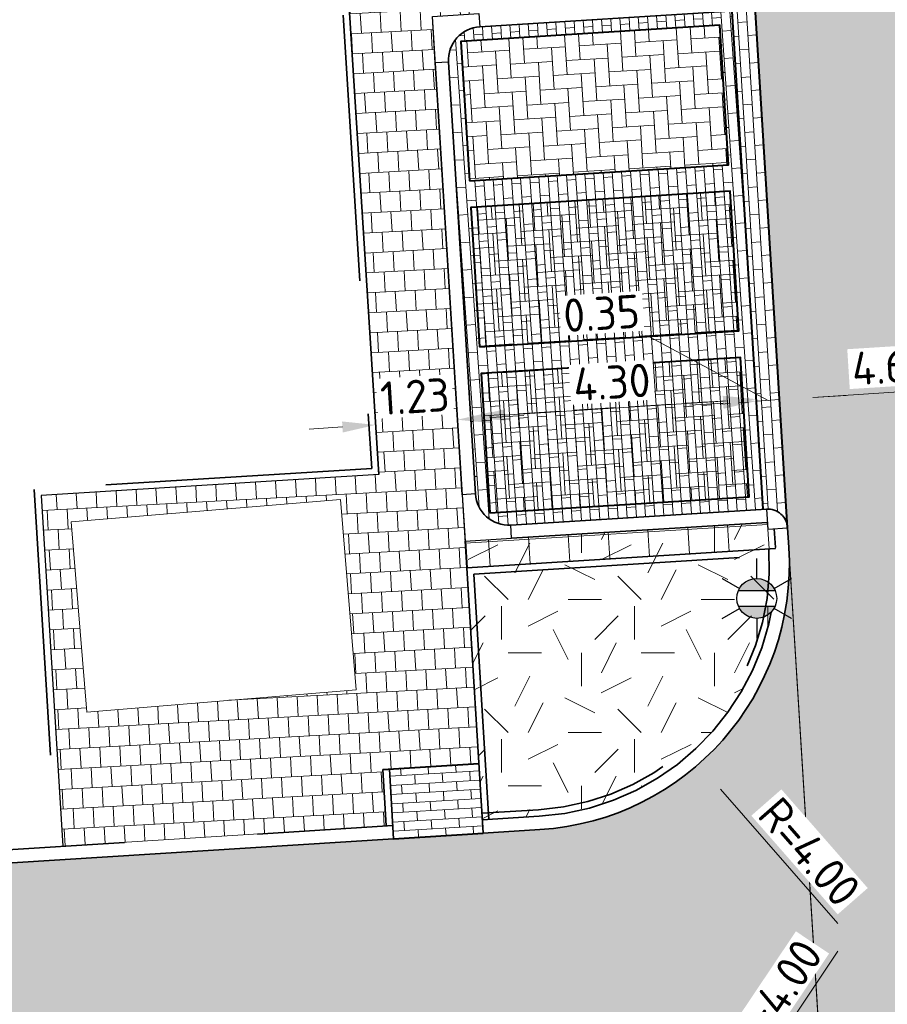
# Model space of a CAD drawing. Header units: metres. Extents: x 162305 to 163132, y 502542 to 502928.
# Tile 21 of 222: x 162518 to 162531, y 502610 to 502625. Entities that reach past the tile are written whole.
import ezdxf
from ezdxf.enums import TextEntityAlignment as Align

# ---------------------------------------------------------------- set-up
doc = ezdxf.new("R2010")
doc.units = ezdxf.units.M
for name, pattern in [('VH-OPSLUITBAND-SO', [10, 4, -2, 2, -2]), ('VH-TROTTOIRBAND-SO', [15, 5, -2, 2, -2, 2, -2]), ('ZZ-HIDDEN-SO', [4, 2, -2])]:
    doc.linetypes.add(name, pattern=pattern)
for name, color, linetype, lineweight, true_color in [('B-WE-OV-LICHTMAST-S-200', 190, 'Continuous', 18, 0x7f00ff), ('N-BH-VH-VERHARDING_BETONSTRAATSTEEN-Matje', 253, 'Continuous', 13, 0x828282), ('N-BH-VH-VERHARDING_TEGEL-A', 253, 'Continuous', 13, 0x828282), ('N-WE-OV-LICHTMAST-S-200', 190, 'Continuous', 25, 0x7f00ff), ('N-WE-VH-GOOT_BSS-G', 5, 'Continuous', 35, 0x0000ff), ('N-WE-VH-KANTOPSLUITING_OPSLUITBAND_100X200-G', 150, 'VH-OPSLUITBAND-SO', 35, 0x007fff), ('N-WE-VH-KANTOPSLUITING_TROTTOIRBAND_180X200-G', 6, 'VH-TROTTOIRBAND-SO', 35, 0xff00ff), ('N-WE-VH-VERHARDING_BETONSTRAATSTEEN_DF_HALFSTEENS_EDELGRIJS-A', 254, 'Continuous', 13, 0xbebebe), ('N-WE-VH-VERHARDING_GEBAKKENKLINKER_LF_KEPER_TERRA MARONE-A', 32, 'Continuous', 13, 0xbd5e00), ('N01-WE-VH-OPENVERHARDING_BETONSTRAATSTEEN-A', 32, 'Continuous', 18, 0xbd5e00)]:
    doc.layers.add(name, color=color, linetype=linetype, lineweight=lineweight, true_color=true_color)
for name, color, linetype, lineweight in [('N-BH-VH-MATERIAALGRENS-G', 7, 'Continuous', 40), ('N-WB-BANDEN-VOORKANTBAND', 2, 'Continuous', 30), ('N-WE-GR-GRAS-A-200', 62, 'Continuous', 18), ('N-WE-VH-KANTOPSLUITING_BETONRUG-G', 7, 'ZZ-HIDDEN-SO', 35), ('N-WE-VH-KANTOPSLUITING_VOORKANTBAND-G', 50, 'Continuous', 35), ('N-WE-VH-OPENVERHARDING_BETONSTRAATSTEEN-A', 92, 'Continuous', 18), ('N-WE-VH-OPENVERHARDING_TEGEL-A', 92, 'Continuous', 18), ('NW-HOEKELEMENT PARKEERPLAATS', 2, 'Continuous', 30), ('X-XX-AL-M', 7, 'Continuous', 18)]:
    doc.layers.add(name, color=color, linetype=linetype, lineweight=lineweight)
doc.layers.add('X-XX-AL-HULPLIJN 01-G', color=1, linetype='Continuous', lineweight=18, true_color=0xff0000, plot=False)
doc.styles.add('NLCS-ISO', font='NLCS-ISO.ttf')
doc.styles.add('NLCS-ISO-M200-T25', font='NLCS-ISO.ttf', dxfattribs={"height": 0.5})
doc.dimstyles.new('NLCS-M200-T25-PIJL_L2_H2', dxfattribs={"dimscale": 0.2, "dimtxt": 2.5, "dimasz": 2.5, "dimexe": 2, "dimexo": 2, "dimgap": 0.7, "dimtad": 1, "dimzin": 0, "dimdsep": 46, "dimtxsty": 'NLCS-ISO-M200-T25', "dimcen": 0, "dimdle": 2, "dimclrd": 256, "dimclre": 256, "dimclrt": 256, "dimazin": 0, "dimtfac": 1, "dimtdec": 3, "dimtofl": 0, "dimtmove": 0, "dimatfit": 3, "dimfxl": 2, "dimfxlon": 1, "dimtfillclr": 256, "dimtolj": 1, "dimtzin": 0, "dimlwd": -1, "dimlwe": -1, "dimarcsym": 0})
pattern_1 = [(48.5408, (162379.96123, 502825.00982), (-0.01397452, 0.22584223), [0.64, -0.32]), (138.5408, (162380.06716, 502825.12972), (0.01397452, -0.22584223), [0.64, -0.32])]
pattern_2 = [(0, (0, 0), (2, 2), [0.5, -1.5]), (0, (1.1, 1.2), (2, 2), [0.5, -1.5]), (90, (0.2, 0.7), (-2, 2), [0.5, -1.5]), (90, (1, 1.4), (-2, 2), [0.5, -1.5]), (45, (0.4, 1.4), (0, 2), [0.5, -2.328427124]), (135, (1.1, 0), (-2, 0), [0.5, -2.328427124]), (26.5650512, (0.5, 0.6), (2, 8e-10), [0.5, -3.972135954]), (26.5650512, (1.4, 1.6), (2, 8e-10), [0.5, -3.972135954]), (63.43494882, (1.4, 0), (1e-10, 2), [0.5, -3.972135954]), (63.43494882, (0.5, 0.9), (1e-10, 2), [0.5, -3.972135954]), (63.43494882, (1.2, 0.4), (1e-10, 2), [0.5, -3.972135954]), (116.5650512, (0, 1.1), (-8e-10, 2), [0.5, -3.972135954]), (153.43494882, (0.4, 0.3), (-2, 1e-10), [0.5, -3.972135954])]

# ---------------------------------------------------------------- blocks, each defined once
blk = doc.blocks.new('*D452')
at = {"layer": 'Defpoints', "color": 0, "transparency": 16777216}
for p in [(162528.285, 502608.078), (162526.057, 502604.756)]:
    blk.add_point(p, dxfattribs=at)
at = {"layer": 'X-XX-AL-M', "transparency": 16777216}
blk.add_line((162530.056, 502610.719), (162528.564, 502608.493), dxfattribs=at)
blk.add_solid([(162528.494, 502608.54), (162528.633, 502608.447), (162528.285, 502608.078)], dxfattribs=at)
at = {"layer": 'X-XX-AL-M', "transparency": 16777216, "insert": (162529.125, 502610.031), "char_height": 0.5, "attachment_point": 5, "rotation": 56.1576, "style": 'NLCS-ISO-M200-T25', "bg_fill": 3, "box_fill_scale": 1.1, "bg_fill_color": 256, "bg_fill_true_color": 13158600, "bg_fill_transparency": 0}
blk.add_mtext('\\A1;R=4.00', dxfattribs=at)
blk = doc.blocks.new('*D453')
at = {"layer": 'Defpoints', "color": 0, "transparency": 16777216}
for p in [(162525.326, 502616.537), (162527.959, 502613.526)]:
    blk.add_point(p, dxfattribs=at)
at = {"layer": 'X-XX-AL-M', "transparency": 16777216}
blk.add_line((162530.053, 502611.133), (162528.289, 502613.15), dxfattribs=at)
blk.add_solid([(162528.351, 502613.205), (162528.226, 502613.095), (162527.959, 502613.526)], dxfattribs=at)
at = {"layer": 'X-XX-AL-M', "transparency": 16777216, "insert": (162529.629, 502612.21), "char_height": 0.5, "attachment_point": 5, "rotation": 311.178, "style": 'NLCS-ISO-M200-T25', "bg_fill": 3, "box_fill_scale": 1.1, "bg_fill_color": 256, "bg_fill_true_color": 13158600, "bg_fill_transparency": 0}
blk.add_mtext('\\A1;R=4.00', dxfattribs=at)
blk = doc.blocks.new('*D115')
at = {"layer": 'Defpoints', "color": 0, "transparency": 16777216}
for p in [(162528.829, 502619.012), (162524.537, 502618.741), (162524.562, 502618.351)]:
    blk.add_point(p, dxfattribs=at)
at = {"layer": 'X-XX-AL-M', "transparency": 16777216}
for p, q in [((162528.829, 502619.012), (162528.804, 502619.411)), ((162524.537, 502618.741), (162524.512, 502619.141)), ((162528.33, 502618.98), (162525.036, 502618.773))]:
    blk.add_line(p, q, dxfattribs=at)
for points in [[(162528.325, 502619.063), (162528.335, 502618.897), (162528.829, 502619.012)], [(162525.031, 502618.856), (162525.042, 502618.69), (162524.537, 502618.741)]]:
    blk.add_solid(points, dxfattribs=at)
at = {"layer": 'X-XX-AL-M', "transparency": 16777216, "insert": (162526.659, 502619.266), "char_height": 0.5, "attachment_point": 5, "rotation": 3.6029, "style": 'NLCS-ISO-M200-T25', "bg_fill": 3, "box_fill_scale": 1.1, "bg_fill_color": 256, "bg_fill_true_color": 13158600, "bg_fill_transparency": 0}
blk.add_mtext('\\A1;4.30', dxfattribs=at)
blk = doc.blocks.new('*D116')
at = {"layer": 'Defpoints', "color": 0, "transparency": 16777216}
blk.add_point((162523.116, 502618.522), dxfattribs=at)
at = {"layer": 'X-XX-AL-M', "transparency": 16777216}
for p, q in [((162523.11, 502618.625), (162523.085, 502619.024)), ((162524.839, 502618.734), (162525.338, 502618.765)), ((162522.611, 502618.594), (162522.112, 502618.562)), ((162524.34, 502618.703), (162524.365, 502618.303))]:
    blk.add_line(p, q, dxfattribs=at)
for points in [[(162524.834, 502618.817), (162524.844, 502618.651), (162524.34, 502618.703)], [(162522.606, 502618.677), (162522.616, 502618.511), (162523.11, 502618.625)]]:
    blk.add_solid(points, dxfattribs=at)
at = {"layer": 'X-XX-AL-M', "transparency": 16777216, "insert": (162523.7, 502619.053), "char_height": 0.5, "attachment_point": 5, "rotation": 3.6029, "style": 'NLCS-ISO-M200-T25', "bg_fill": 3, "box_fill_scale": 1.1, "bg_fill_color": 256, "bg_fill_true_color": 13158600, "bg_fill_transparency": 0}
blk.add_mtext('\\A1;1.23', dxfattribs=at)
at = {"layer": 'Defpoints', "color": 0, "transparency": 16777216}
for p in [(162524.335, 502618.783), (162524.34, 502618.703)]:
    blk.add_point(p, dxfattribs=at)
blk = doc.blocks.new('*D117')
at = {"layer": 'Defpoints', "color": 0, "transparency": 16777216}
for p in [(162528.832, 502618.967), (162529.18, 502619.005), (162529.191, 502618.839)]:
    blk.add_point(p, dxfattribs=at)
at = {"layer": 'X-XX-AL-M', "transparency": 16777216}
for p, q in [((162527.217, 502619.955), (162525.84, 502619.869)), ((162529.006, 502618.994), (162527.217, 502619.955)), ((162528.831, 502618.983), (162528.806, 502619.382)), ((162529.18, 502619.005), (162529.155, 502619.404)), ((162529.679, 502619.036), (162530.178, 502619.068)), ((162528.332, 502618.951), (162527.833, 502618.92)), ((162528.831, 502618.983), (162529.18, 502619.005))]:
    blk.add_line(p, q, dxfattribs=at)
for points in [[(162528.327, 502619.035), (162528.337, 502618.868), (162528.831, 502618.983)], [(162529.674, 502619.119), (162529.684, 502618.953), (162529.18, 502619.005)]]:
    blk.add_solid(points, dxfattribs=at)
at = {"layer": 'X-XX-AL-M', "transparency": 16777216, "insert": (162526.504, 502620.301), "char_height": 0.5, "attachment_point": 5, "rotation": 3.6029, "style": 'NLCS-ISO-M200-T25', "bg_fill": 3, "box_fill_scale": 1.1, "bg_fill_color": 256, "bg_fill_true_color": 13158600, "bg_fill_transparency": 0}
blk.add_mtext('\\A1;0.35', dxfattribs=at)
blk = doc.blocks.new('*D118')
at = {"layer": 'Defpoints', "color": 0, "transparency": 16777216}
for p in [(162533.747, 502619.69), (162529.157, 502619.384), (162533.772, 502619.296)]:
    blk.add_point(p, dxfattribs=at)
at = {"layer": 'X-XX-AL-M', "transparency": 16777216}
for p, q in [((162529.68, 502619.039), (162533.273, 502619.265)), ((162533.772, 502619.296), (162533.797, 502618.897)), ((162529.181, 502619.007), (162529.206, 502618.608))]:
    blk.add_line(p, q, dxfattribs=at)
for points in [[(162533.268, 502619.348), (162533.278, 502619.182), (162533.772, 502619.296)], [(162529.674, 502619.122), (162529.685, 502618.955), (162529.181, 502619.007)]]:
    blk.add_solid(points, dxfattribs=at)
at = {"layer": 'X-XX-AL-M', "transparency": 16777216, "insert": (162530.849, 502619.503), "char_height": 0.5, "attachment_point": 5, "rotation": 3.6029, "style": 'NLCS-ISO-M200-T25', "bg_fill": 3, "box_fill_scale": 1.1, "bg_fill_color": 256, "bg_fill_true_color": 13158600, "bg_fill_transparency": 0}
blk.add_mtext('\\A1;4.60', dxfattribs=at)
blk = doc.blocks.new('B-SOV-LICHTMAST-SO')
for p, q in [((0, 1.5), (0, 3)), ((-1.299, 0.75), (-2.598, 1.5)), ((1.299, 0.75), (2.598, 1.5)), ((-1.299, -0.75), (-2.598, -1.5)), ((1.299, -0.75), (2.598, -1.5)), ((0, -1.5), (0, -3))]:
    blk.add_line(p, q)
at = {"flags": 128}
for points in [[(-1.378, 0.593), (1.378, 0.593)], [(-1.378, -0.593), (1.378, -0.593)]]:
    blk.add_lwpolyline(points, dxfattribs=at)
blk.add_circle((0, 0), 1.5)
at = {"style": 'NLCS-ISO'}
blk.add_attdef('TYPE', text='', height=1.8, dxfattribs=at).set_placement((0, 3), align=Align.BOTTOM_CENTER)
blk = doc.blocks.new('SOV-LICHTMAST-SO')
h = blk.add_hatch(color=256)
h.paths.add_polyline_path([(1.378, 0.593, 0.658505), (-1.378, 0.593)])
h.paths.add_polyline_path([(-1.378, -0.593, 0.658505), (1.378, -0.593)])
at = {"flags": 128}
for points in [[(0, 1.5), (0, 3)], [(-2.598, 1.5), (-1.299, 0.75)], [(1.299, 0.75), (2.598, 1.5)], [(-1.378, 0.593), (1.378, 0.593)], [(-1.378, -0.593), (1.378, -0.593)], [(-2.598, -1.5), (-1.299, -0.75)], [(2.598, -1.5), (1.299, -0.75)], [(0, -1.5), (0, -3)]]:
    blk.add_lwpolyline(points, dxfattribs=at)
blk.add_circle((0, 0), 1.5)
at = {"style": 'NLCS-ISO'}
blk.add_attdef('TYPE', text='', height=1.8, dxfattribs=at).set_placement((0, 3), align=Align.BOTTOM_CENTER)

msp = doc.modelspace()

# ---------------------------------------------------------------- hatches: boundary and pattern name
at = {"layer": 'N-WE-GR-GRAS-A-200'}
h = msp.add_hatch(dxfattribs=at)
h.set_pattern_fill('AGR-GRAS_02-SO', color=256, scale=0.2, style=0, pattern_type=2)
h.set_pattern_definition(pattern_2)
h.paths.add_polyline_path([(162421.517, 502819.726), (162435.034, 502820.576), (162435.169, 502820.432), (162435.343, 502820.275), (162435.553, 502820.121), (162435.897, 502819.944), (162436.228, 502819.841), (162436.649, 502819.789), (162442.014, 502820.095), (162442.181, 502820.21), (162442.325, 502817.953), (162445.008, 502818.123), (162446.244, 502817.251), (162443.192, 502817.061), (162443.511, 502811.925), (162442.505, 502811.858), (162442.17, 502817.226), (162424.634, 502816.13), (162424.643, 502815.982), (162424.967, 502810.771), (162422.081, 502810.59)])
edge = h.paths.add_edge_path(flags=16)
edge.add_ellipse((162362.043, 502852.57), major_axis=(-0.0024, 0.0374), ratio=0.999228, start_angle=0, end_angle=360, ccw=False)
edge = h.paths.add_edge_path(flags=16)
edge.add_ellipse((162362.585, 502843.074), major_axis=(-0.0024, 0.0374), ratio=0.999228, start_angle=0, end_angle=360, ccw=False)
edge = h.paths.add_edge_path(flags=16)
edge.add_ellipse((162361.375, 502862.47), major_axis=(-0.0024, 0.0374), ratio=0.999228, start_angle=0, end_angle=360, ccw=False)
h.paths.add_polyline_path([(162362.219, 502859.55), (162362.319, 502859.557), (162363.515, 502840.078), (162363.415, 502840.072), (162363.443, 502839.623), (162363.543, 502839.629), (162363.629, 502838.217), (162362.822, 502838.159), (162362.786, 502838.484), (162362.788, 502838.484), (162362.758, 502838.774), (162362.163, 502845.491), (162360.898, 502866.676), (162361.878, 502866.739), (162362.291, 502860.006), (162362.191, 502860)])
h.paths.add_polyline_path([(162370.36, 502859.13), (162370.182, 502861.923), (162370.463, 502861.92), (162370.486, 502861.402), (162370.779, 502861.415), (162370.814, 502860.896), (162371.337, 502860.935), (162371.387, 502859.961), (162371.777, 502859.979), (162371.78, 502859.223)])
edge = h.paths.add_edge_path(flags=16)
edge.add_ellipse((162389.544, 502924.307), major_axis=(-0.0024, 0.0375), ratio=0.999228, start_angle=0, end_angle=360, ccw=False)
edge = h.paths.add_edge_path(flags=16)
edge.add_ellipse((162379.964, 502923.711), major_axis=(-0.0024, 0.0375), ratio=0.999228, start_angle=0, end_angle=360, ccw=False)
h.paths.add_polyline_path([(162371.042, 502923.041), (162371.029, 502923.547), (162371.022, 502923.655), (162398.112, 502925.305), (162398.145, 502924.764)])
edge = h.paths.add_edge_path(flags=16)
edge.add_ellipse((162472.361, 502871.473), major_axis=(-0.0024, 0.0375), ratio=0.999228, start_angle=0, end_angle=360, ccw=False)
edge = h.paths.add_edge_path(flags=16)
edge.add_ellipse((162472.286, 502872.403), major_axis=(-0.0024, 0.0375), ratio=0.999228, start_angle=0, end_angle=360, ccw=False)
edge = h.paths.add_edge_path(flags=16)
edge.add_ellipse((162481.311, 502872.974), major_axis=(-0.0024, 0.0375), ratio=0.999228, start_angle=0, end_angle=360, ccw=False)
edge = h.paths.add_edge_path(flags=16)
edge.add_ellipse((162481.4, 502872.078), major_axis=(-0.0024, 0.0375), ratio=0.999228, start_angle=0, end_angle=360, ccw=False)
edge = h.paths.add_edge_path(flags=16)
edge.add_ellipse((162491.481, 502873.637), major_axis=(-0.0024, 0.0375), ratio=0.999228, start_angle=0, end_angle=360, ccw=False)
edge = h.paths.add_edge_path()
edge.add_line((162491.614, 502871.718), (162490.496, 502871.657))
edge.add_line((162490.496, 502871.657), (162490.491, 502871.77))
edge.add_line((162490.491, 502871.77), (162478.157, 502870.992))
edge.add_line((162478.157, 502870.992), (162470.974, 502870.605))
edge.add_line((162470.974, 502870.605), (162470.856, 502872.5))
edge.add_line((162470.856, 502872.5), (162485.627, 502873.415))
edge.add_line((162485.627, 502873.415), (162493.227, 502873.874))
edge.add_line((162493.227, 502873.874), (162492.846, 502880.392))
edge.add_line((162492.846, 502880.392), (162493.987, 502880.465))
edge.add_line((162493.987, 502880.465), (162494.519, 502871.874))
edge.add_line((162494.519, 502871.874), (162491.646, 502871.719))
edge.add_ellipse((162491.628, 502871.752), major_axis=(-0.0024, 0.0375), ratio=0.999228, start_angle=204.2611, end_angle=514.6215)
h.paths.add_polyline_path([(162503.076, 502855.443), (162503.175, 502855.449), (162503.182, 502855.349), (162507.723, 502855.63), (162508.325, 502845.898), (162508.826, 502845.929), (162509.922, 502845.996), (162508.48, 502869.305), (162502.561, 502868.939), (162502.362, 502868.295), (162502.373, 502866.891)])
h.paths.add_polyline_path([(162538.734, 502870.453), (162538.737, 502870.459), (162538.743, 502870.478), (162538.747, 502870.497), (162538.75, 502870.516), (162538.751, 502870.535), (162538.75, 502870.553), (162538.747, 502870.572), (162538.743, 502870.591), (162538.737, 502870.611), (162538.729, 502870.629), (162538.722, 502870.641), (162538.703, 502870.938), (162537.951, 502870.89), (162537.968, 502870.619), (162537.965, 502870.611), (162537.958, 502870.591), (162537.954, 502870.572), (162537.952, 502870.553), (162537.951, 502870.535), (162537.952, 502870.516), (162537.954, 502870.497), (162537.958, 502870.478), (162537.965, 502870.459), (162537.973, 502870.44), (162537.98, 502870.426), (162537.999, 502870.138), (162538.751, 502870.186)], flags=16)
edge = h.paths.add_edge_path(flags=16)
edge.add_ellipse((162531.906, 502869.982), major_axis=(-0.25, 0), ratio=1, start_angle=-146.5113, end_angle=206.759, ccw=False)
edge.add_line((162532.115, 502870.12), (162532.13, 502870.095))
edge = h.paths.add_edge_path(flags=16)
edge.add_ellipse((162511.919, 502869.277), major_axis=(-0.0024, 0.0375), ratio=0.999228, start_angle=0, end_angle=360, ccw=False)
edge = h.paths.add_edge_path(flags=16)
edge.add_ellipse((162522.497, 502868.462), major_axis=(-0.0024, 0.0375), ratio=0.999228, start_angle=0, end_angle=360, ccw=False)
edge = h.paths.add_edge_path(flags=16)
edge.add_ellipse((162522.447, 502869.89), major_axis=(-0.0024, 0.0375), ratio=0.999228, start_angle=0, end_angle=360, ccw=False)
edge = h.paths.add_edge_path(flags=16)
edge.add_ellipse((162532.379, 502869.057), major_axis=(-0.0024, 0.0375), ratio=0.999228, start_angle=0, end_angle=360, ccw=False)
edge = h.paths.add_edge_path()
edge.add_line((162511.902, 502867.747), (162510.21, 502867.645))
edge.add_line((162510.21, 502867.645), (162510.109, 502869.306))
edge.add_line((162510.109, 502869.306), (162538.74, 502871.078))
edge.add_line((162538.74, 502871.078), (162538.844, 502869.377))
edge.add_line((162538.844, 502869.377), (162511.943, 502867.75))
edge.add_ellipse((162511.92, 502867.78), major_axis=(-0.0024, 0.0375), ratio=0.999228, start_angle=212.8954, end_angle=506.7392)
edge = h.paths.add_edge_path(flags=16)
edge.add_ellipse((162554.017, 502704.407), major_axis=(-0.25, 0), ratio=1, start_angle=-19.7806, end_angle=333.4897, ccw=False)
edge.add_line((162553.781, 502704.492), (162553.793, 502704.519))
edge = h.paths.add_edge_path()
edge.add_ellipse((162551.443, 502714.761), major_axis=(-0.579, 0), ratio=1, start_angle=88.3276, end_angle=98.4248)
edge.add_line((162551.528, 502714.188), (162556.303, 502714.513))
edge.add_line((162556.303, 502714.513), (162556.577, 502710.125))
edge.add_line((162556.577, 502710.125), (162556.776, 502710.137))
edge.add_line((162556.776, 502710.137), (162556.846, 502709.236))
edge.add_line((162556.846, 502709.236), (162552.732, 502708.974))
edge.add_line((162552.732, 502708.974), (162552.986, 502704.982))
edge.add_line((162552.986, 502704.982), (162557.154, 502705.248))
edge.add_line((162557.154, 502705.248), (162557.171, 502705.029))
edge.add_line((162557.171, 502705.029), (162577.095, 502706.273))
edge.add_line((162577.095, 502706.273), (162577.219, 502706.826))
edge.add_line((162577.219, 502706.826), (162577.305, 502705.378))
edge.add_line((162577.305, 502705.378), (162549.792, 502703.693))
edge.add_line((162549.792, 502703.693), (162549.16, 502713.814))
edge.add_line((162549.16, 502713.814), (162549.362, 502713.826))
edge.add_line((162549.362, 502713.826), (162549.356, 502713.926))
edge.add_line((162549.356, 502713.926), (162550.264, 502713.982))
edge.add_ellipse((162550.22, 502714.681), major_axis=(-0.7, 0), ratio=1, start_angle=93.5531, end_angle=128.9932)
edge.add_line((162550.661, 502714.137), (162551.426, 502714.182))
edge = h.paths.add_edge_path(flags=16)
edge.add_ellipse((162508.182, 502708.963), major_axis=(-0.0024, 0.0375), ratio=0.999228, start_angle=0, end_angle=360, ccw=False)
edge = h.paths.add_edge_path(flags=16)
edge.add_ellipse((162498.418, 502708.139), major_axis=(-0.0024, 0.0375), ratio=0.999228, start_angle=0, end_angle=360, ccw=False)
edge = h.paths.add_edge_path(flags=16)
edge.add_ellipse((162487.929, 502707.676), major_axis=(-0.0024, 0.0375), ratio=0.999228, start_angle=0, end_angle=360, ccw=False)
edge = h.paths.add_edge_path(flags=16)
edge.add_ellipse((162478.214, 502707.105), major_axis=(-0.0024, 0.0375), ratio=0.999228, start_angle=0, end_angle=360, ccw=False)
h.paths.add_polyline_path([(162476.685, 502707.087), (162505.879, 502708.912), (162539.79, 502710.978), (162539.851, 502709.987), (162476.746, 502706.099)])
edge = h.paths.add_edge_path(flags=16)
edge.add_ellipse((162395.834, 502721.362), major_axis=(-0.0024, 0.0374), ratio=0.999228, start_angle=0, end_angle=360, ccw=False)
edge = h.paths.add_edge_path(flags=16)
edge.add_ellipse((162396.47, 502711.185), major_axis=(-0.0024, 0.0374), ratio=0.999228, start_angle=0, end_angle=360, ccw=False)
edge = h.paths.add_edge_path()
edge.add_line((162395.383, 502731.715), (162396.765, 502708.907))
edge.add_line((162396.765, 502708.907), (162397.036, 502704.3))
edge.add_line((162397.036, 502704.3), (162396.295, 502704.256))
edge.add_line((162396.295, 502704.256), (162395.798, 502704.697))
edge.add_line((162395.798, 502704.697), (162394.018, 502733.935))
edge.add_line((162394.018, 502733.935), (162394.9, 502734.934))
edge.add_line((162394.9, 502734.934), (162395.187, 502734.952))
edge.add_line((162395.187, 502734.952), (162395.379, 502731.782))
edge.add_ellipse((162395.364, 502731.747), major_axis=(-0.0024, 0.0374), ratio=0.999228, start_angle=333.5251, end_angle=566.1217)
edge = h.paths.add_edge_path(flags=16)
edge.add_ellipse((162599.331, 502707.364), major_axis=(-0.0024, 0.0375), ratio=0.999228, start_angle=0, end_angle=360, ccw=False)
edge = h.paths.add_edge_path(flags=16)
edge.add_ellipse((162589.565, 502706.823), major_axis=(-0.0024, 0.0375), ratio=0.999228, start_angle=0, end_angle=360, ccw=False)
edge = h.paths.add_edge_path()
edge.add_ellipse((162583.961, 502706.24), major_axis=(-0.25, 0), ratio=1, start_angle=93.4892, end_angle=273.4892)
edge.add_line((162583.945, 502706.489), (162583.943, 502706.535))
edge.add_line((162583.943, 502706.535), (162608.977, 502708.062))
edge.add_line((162608.977, 502708.062), (162609.022, 502707.322))
edge.add_line((162609.022, 502707.322), (162583.988, 502705.788))
edge.add_line((162583.988, 502705.788), (162583.976, 502705.99))
edge = h.paths.add_edge_path(flags=16)
edge.add_ellipse((162616.144, 502666.519), major_axis=(-0.0024, 0.0374), ratio=0.999228, start_angle=0, end_angle=360, ccw=False)
edge = h.paths.add_edge_path(flags=16)
edge.add_ellipse((162615.418, 502676.401), major_axis=(-0.0024, 0.0374), ratio=0.999228, start_angle=0, end_angle=360, ccw=False)
edge = h.paths.add_edge_path()
edge.add_ellipse((162615.429, 502664.807), major_axis=(-0.25, 0), ratio=1, start_angle=33.4892, end_angle=333.4892)
edge.add_line((162615.205, 502664.919), (162615.153, 502664.945))
edge.add_line((162615.153, 502664.945), (162613.958, 502684.042))
edge.add_line((162613.958, 502684.042), (162615.141, 502684.116))
edge.add_line((162615.141, 502684.116), (162615.159, 502683.799))
edge.add_line((162615.159, 502683.799), (162616.307, 502665.548))
edge.add_line((162616.307, 502665.548), (162616.303, 502665.534))
edge.add_line((162616.303, 502665.534), (162616.301, 502665.515))
edge.add_line((162616.301, 502665.515), (162616.3, 502665.496))
edge.add_line((162616.3, 502665.496), (162616.301, 502665.477))
edge.add_line((162616.301, 502665.477), (162616.303, 502665.458))
edge.add_line((162616.303, 502665.458), (162616.308, 502665.439))
edge.add_line((162616.308, 502665.439), (162616.314, 502665.42))
edge.add_line((162616.314, 502665.42), (162616.315, 502665.418))
edge.add_line((162616.315, 502665.418), (162616.722, 502658.942))
edge.add_line((162616.722, 502658.942), (162615.533, 502658.854))
edge.add_line((162615.533, 502658.854), (162615.172, 502664.637))
edge.add_line((162615.172, 502664.637), (162615.22, 502664.669))
h.paths.add_polyline_path([(162613.807, 502655.383), (162613.598, 502658.712), (162613.638, 502658.715), (162613.934, 502653.992), (162582.144, 502652.018), (162582.063, 502653.317)])
h.paths.add_polyline_path([(162630.424, 502647.556), (162630.699, 502642.626), (162628.4, 502642.494), (162627.777, 502642.458), (162627.786, 502642.278), (162603.433, 502640.765), (162603.114, 502645.897), (162602.077, 502645.841), (162602.105, 502645.392), (162602.141, 502645.394), (162602.467, 502640.049), (162633.855, 502641.963), (162634.145, 502641.982), (162633.881, 502644.367), (162633.717, 502645), (162633.378, 502645.727), (162632.876, 502646.364), (162632.286, 502646.854), (162631.624, 502647.211)])
edge = h.paths.add_edge_path(flags=16)
edge.add_ellipse((162567.845, 502652.2), major_axis=(-0.0024, 0.0375), ratio=0.999228, start_angle=0, end_angle=360, ccw=False)
edge = h.paths.add_edge_path()
edge.add_line((162548.046, 502650.768), (162548.03, 502651.015))
edge.add_line((162548.03, 502651.015), (162549.486, 502651.109))
edge.add_line((162549.486, 502651.109), (162549.486, 502650.517))
edge.add_line((162549.486, 502650.517), (162550.286, 502650.517))
edge.add_line((162550.286, 502650.517), (162550.286, 502651.16))
edge.add_line((162550.286, 502651.16), (162558.56, 502651.693))
edge.add_ellipse((162558.587, 502651.719), major_axis=(-0.0024, 0.0375), ratio=0.999228, start_angle=129.7834, end_angle=230.2968)
edge.add_line((162558.617, 502651.697), (162573.877, 502652.68))
edge.add_line((162573.877, 502652.68), (162573.944, 502651.609))
edge.add_line((162573.944, 502651.609), (162548.093, 502650.004))
edge.add_line((162548.093, 502650.004), (162548.05, 502650.705))
edge.add_ellipse((162548.028, 502650.735), major_axis=(-0.0024, 0.0375), ratio=0.999228, start_angle=211.6727, end_angle=328.1784)
edge = h.paths.add_edge_path(flags=16)
edge.add_ellipse((162430.665, 502659.865), major_axis=(-0.0024, 0.0375), ratio=0.999228, start_angle=0, end_angle=360, ccw=False)
edge = h.paths.add_edge_path(flags=16)
edge.add_ellipse((162420.419, 502659.642), major_axis=(-0.0024, 0.0375), ratio=0.999228, start_angle=0, end_angle=360, ccw=False)
edge = h.paths.add_edge_path(flags=16)
edge.add_ellipse((162411.256, 502659.155), major_axis=(-0.0024, 0.0375), ratio=0.999228, start_angle=0, end_angle=360, ccw=False)
h.paths.add_polyline_path([(162435.507, 502661.043), (162435.323, 502659.857), (162409.633, 502658.262), (162409.562, 502659.421), (162417.311, 502659.909), (162417.311, 502659.564), (162418.111, 502659.564), (162418.111, 502659.962)])
edge = h.paths.add_edge_path()
edge.add_arc((162406.536, 502665.135), 0.25, 314.1361, 386.759)
edge.add_line((162406.759, 502665.248), (162406.744, 502665.273))
edge.add_arc((162406.536, 502665.135), 0.25, 33.4892, 53.1521)
edge.add_line((162406.686, 502665.335), (162405.617, 502682.119))
edge.add_line((162405.617, 502682.119), (162404.587, 502699.361))
edge.add_line((162404.587, 502699.361), (162405.114, 502699.394))
edge.add_line((162405.114, 502699.394), (162407.566, 502659.298))
edge.add_line((162407.566, 502659.298), (162407.073, 502659.267))
edge.add_line((162407.073, 502659.267), (162407.068, 502659.343))
edge.add_line((162407.068, 502659.343), (162407.062, 502659.43))
edge.add_line((162407.062, 502659.43), (162406.71, 502664.956))
h.paths.add_polyline_path([(162384.175, 502626.989), (162385.046, 502626.592), (162372.825, 502599.014), (162371.335, 502595.495), (162370.722, 502593.495), (162370.394, 502591.743), (162370.27, 502590.819), (162370.22, 502589.04), (162370.38, 502587.03), (162370.565, 502585.909), (162371.415, 502583.295), (162372.193, 502581.707), (162370.908, 502584.33), (162369.966, 502586.806), (162369.747, 502588.04), (162369.616, 502589.543), (162369.609, 502591.028), (162369.765, 502592.585), (162370.157, 502594.429), (162370.745, 502596.215), (162373.739, 502603.155), (162382.073, 502622.389), (162383.982, 502627.016)])
h.paths.add_polyline_path([(162633.546, 502600.513), (162633.828, 502595.971), (162634.923, 502596.039), (162635.361, 502596.088), (162635.807, 502596.254), (162636.127, 502596.481), (162636.395, 502596.782), (162636.609, 502597.185), (162636.68, 502597.521), (162636.692, 502597.852), (162636.458, 502601.632), (162636.458, 502601.69), (162604.902, 502599.753), (162604.852, 502599.75), (162605.149, 502595.651), (162605.325, 502595.091), (162605.529, 502594.771), (162606.031, 502594.327), (162606.489, 502594.101), (162606.98, 502594.014), (162607.398, 502594.03), (162607.379, 502594.329), (162607.479, 502594.335), (162607.197, 502598.877)])
h = msp.add_hatch(dxfattribs=at)
h.set_pattern_fill('AGR-GRAS_02-SO', color=256, scale=0.2, style=0, pattern_type=2)
h.set_pattern_definition(pattern_2)
h.paths.add_polyline_path([(162524.713, 502612.691), (162524.453, 502616.878), (162528.994, 502617.16), (162529.001, 502617.06), (162529.1, 502617.066), (162529.13, 502616.587), (162529.092, 502615.979), (162528.938, 502615.341), (162528.68, 502614.745), (162528.347, 502614.216), (162528.152, 502613.994), (162527.515, 502613.451), (162527.007, 502613.141), (162526.592, 502612.959), (162526.047, 502612.815), (162525.565, 502612.744)], flags=0)
at = {"layer": 'N-WE-VH-OPENVERHARDING_BETONSTRAATSTEEN-A', "true_color": 0x333333}
h = msp.add_hatch(dxfattribs=at)
h.set_pattern_fill('AVH-BSS_DIKFORMAAT_HALFST', color=250, scale=2, angle=3.5548, pattern_type=2)
h.set_pattern_definition([(3.554807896, (0, 0), (0.400368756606, 0.23227108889), [0.138, -0.138]), (93.554807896, (0, 0), (-0.13773448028, -0.008556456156), [])])
h.paths.add_polyline_path([(162528.932, 502617.357), (162528.982, 502617.36, -0.414214), (162529.3, 502617.079), (162528.798, 502625.163, -0.414214), (162528.517, 502624.845), (162528.467, 502624.842)])
h = msp.add_hatch(dxfattribs=at)
h.set_pattern_fill('AVH-BSS_DIKFORMAAT_HALFST', color=250, scale=2, angle=184, pattern_type=2)
h.set_pattern_definition([(184, (0, 0), (-0.39855192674, -0.23537493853), [0.138, -0.138]), (274, (0, 0), (0.137663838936, 0.009626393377), [])])
h.paths.add_polyline_path([(162528.467, 502624.842), (162524.675, 502624.607, 0.414214), (162524.206, 502624.077), (162524.609, 502617.589, 0.414214), (162525.139, 502617.121), (162528.932, 502617.357)])
h.paths.add_polyline_path([(162528.28, 502624.63), (162528.41, 502622.534), (162524.518, 502622.292), (162524.388, 502624.388)], flags=16)
at = {"layer": 'N-WE-VH-OPENVERHARDING_BETONSTRAATSTEEN-A', "true_color": 0xffffff}
h = msp.add_hatch(dxfattribs=at)
h.set_pattern_fill('AVH-BSS_KEIFORMAAT_ELLEBOOG', scale=2, angle=3.5672, pattern_type=2)
h.set_pattern_definition([(3.56715, (162577.56701, 502836.0389), (0.19652729, 0.22265899), [0.63, -0.21]), (273.56715, (162577.54088, 502836.45809), (0.19652729, 0.22265899), [0.63, -0.21])])
h.paths.add_polyline_path([(162524.697, 502619.398), (162528.59, 502619.64), (162528.72, 502617.544), (162524.828, 502617.302)])
h.paths.add_polyline_path([(162524.542, 502621.893), (162528.435, 502622.135), (162528.565, 502620.039), (162524.673, 502619.797)])
h.paths.add_polyline_path([(162524.388, 502624.388), (162528.28, 502624.63), (162528.41, 502622.534), (162524.518, 502622.292)])
at = {"layer": 'N-WE-VH-OPENVERHARDING_BETONSTRAATSTEEN-A', "true_color": 0x333333}
h = msp.add_hatch(dxfattribs=at)
h.set_pattern_fill('AVH-BSS_DIKFORMAAT_HALFST', color=250, scale=2, angle=93.4655, pattern_type=2)
h.set_pattern_definition([(93.465510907, (0, 0), (-0.23164682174, 0.40073027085), [0.138, -0.138]), (183.465510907, (0, 0), (0.008341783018, -0.13774764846), [])])
h.paths.add_polyline_path([(162524.661, 502613.536), (162524.725, 502612.491), (162523.381, 502612.407), (162523.316, 502613.455)])
at = {"layer": 'N-WE-VH-OPENVERHARDING_TEGEL-A', "true_color": 0x333333}
h = msp.add_hatch(dxfattribs=at)
h.set_pattern_fill('AVH-TEGEL_300X300_HALFST', color=250, angle=273.0855, pattern_type=2)
h.set_pattern_definition([(273.08552769, (0, 0), (0.165930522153, -0.291491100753), [0.3, -0.3]), (3.08552769, (0, 0), (-0.01614797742, 0.29956508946), [])])
h.paths.add_polyline_path([(162522.357, 502630.575), (162524.149, 502630.685), (162524.422, 502626.294), (162524.514, 502624.797), (162523.963, 502624.763), (162524.661, 502613.536), (162523.216, 502613.446), (162523.218, 502613.406), (162523.269, 502612.6), (162518.413, 502612.298), (162518.086, 502617.563), (162522.991, 502617.868), (162523.157, 502617.878)])
h.paths.add_polyline_path([(162518.772, 502614.311), (162522.818, 502614.646), (162522.581, 502617.506), (162518.535, 502617.171)], flags=16)
h = msp.add_hatch(dxfattribs=at)
h.set_pattern_fill('AVH-TEGEL_400X600_BLOK', color=250, angle=93.5408, pattern_type=2)
h.set_pattern_definition([(93.54079761, (0, 0), (-0.5988546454, -0.03705554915), []), (183.540797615, (0, 0), (0.02470369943, -0.39923643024), [])])
edge = h.paths.add_edge_path()
edge.add_arc((162525.326, 502616.537), 3.8, 3.4698, 3.5531, ccw=False)
edge.add_line((162529.119, 502616.767), (162529.119, 502616.767))
edge.add_line((162529.119, 502616.767), (162524.478, 502616.479))
edge.add_line((162524.478, 502616.479), (162524.453, 502616.878))
edge.add_line((162524.453, 502616.878), (162528.994, 502617.16))
edge.add_line((162528.994, 502617.16), (162529.001, 502617.06))
edge.add_line((162529.001, 502617.06), (162529.1, 502617.066))
edge.add_line((162529.1, 502617.066), (162529.119, 502616.772))
at = {"layer": 'N01-WE-VH-OPENVERHARDING_BETONSTRAATSTEEN-A'}
h = msp.add_hatch(dxfattribs=at)
h.set_pattern_fill('AVH-BSS_LINGEFORMAAT_KEPER', color=256, scale=2, angle=3.5408, pattern_type=2)
h.set_pattern_definition(pattern_1)
h.paths.add_polyline_path([(162531.376, 502583.651), (162536.87, 502583.993), (162534.003, 502630.158), (162528.509, 502629.817), (162529.318, 502616.785), (162530.062, 502604.81)])
h.paths.add_polyline_path([(162533.339, 502626.258), (162535.727, 502587.821), (162536.076, 502587.843), (162533.688, 502626.28)], flags=16)
h = msp.add_hatch(dxfattribs=at)
h.set_pattern_fill('AVH-BSS_LINGEFORMAAT_KEPER', color=256, scale=2, angle=3.5408, pattern_type=2)
h.set_pattern_definition(pattern_1)
edge = h.paths.add_edge_path()
edge.add_line((162529.318, 502616.785), (162530.05, 502605.004))
edge.add_arc((162526.057, 502604.756), 4, 3.5531, 93.5992)
edge.add_line((162525.806, 502608.748), (162521.121, 502608.453))
edge.add_line((162521.121, 502608.453), (162521.058, 502609.451))
edge.add_line((162521.058, 502609.451), (162518.363, 502609.282))
edge.add_line((162518.363, 502609.282), (162518.426, 502608.284))
edge.add_line((162518.426, 502608.284), (162507.238, 502607.58))
edge.add_line((162507.238, 502607.58), (162507.175, 502608.579))
edge.add_line((162507.175, 502608.579), (162502.085, 502608.259))
edge.add_line((162502.085, 502608.259), (162502.148, 502607.261))
edge.add_line((162502.148, 502607.261), (162491.07, 502606.564))
edge.add_line((162491.07, 502606.564), (162491.007, 502607.563))
edge.add_line((162491.007, 502607.563), (162485.917, 502607.243))
edge.add_line((162485.917, 502607.243), (162485.98, 502606.245))
edge.add_line((162485.98, 502606.245), (162474.822, 502605.543))
edge.add_line((162474.822, 502605.543), (162474.759, 502606.541))
edge.add_line((162474.759, 502606.541), (162469.669, 502606.222))
edge.add_line((162469.669, 502606.222), (162469.732, 502605.223))
edge.add_line((162469.732, 502605.223), (162458.544, 502604.519))
edge.add_line((162458.544, 502604.519), (162458.481, 502605.517))
edge.add_line((162458.481, 502605.517), (162456.801, 502605.411))
edge.add_line((162456.801, 502605.411), (162456.624, 502608.163))
edge.add_line((162456.624, 502608.163), (162524.725, 502612.491))
edge.add_line((162524.725, 502612.491), (162525.577, 502612.545))
edge.add_arc((162525.326, 502616.537), 4, 273.601, 363.5531)

# ---------------------------------------------------------------- linework, layer by layer
at = {"layer": 'N-BH-VH-MATERIAALGRENS-G'}
for p, q in [((162529.3, 502617.079), (162528.798, 502625.163)), ((162528.932, 502617.357), (162528.467, 502624.842)), ((162524.453, 502616.878), (162524.478, 502616.479)), ((162523.216, 502613.449), (162524.661, 502613.536)), ((162523.381, 502612.407), (162524.725, 502612.491))]:
    msp.add_line(p, q, dxfattribs=at)
at = {"layer": 'N-BH-VH-MATERIAALGRENS-G', "flags": 128}
for points in [[(162524.518, 502622.292), (162528.41, 502622.534), (162528.28, 502624.63), (162524.388, 502624.388), (162524.518, 502622.292)], [(162524.673, 502619.797), (162528.565, 502620.039), (162528.435, 502622.135), (162524.542, 502621.893), (162524.673, 502619.797)], [(162524.828, 502617.302), (162528.72, 502617.544), (162528.59, 502619.64), (162524.697, 502619.398), (162524.828, 502617.302)]]:
    msp.add_lwpolyline(points, dxfattribs=at)
at = {"layer": 'N-BH-VH-VERHARDING_BETONSTRAATSTEEN-Matje', "flags": 128}
for points in [[(162524.388, 502624.388), (162528.28, 502624.63), (162528.41, 502622.534), (162524.518, 502622.292), (162524.388, 502624.388)], [(162524.542, 502621.893), (162528.435, 502622.135), (162528.565, 502620.039), (162524.673, 502619.797), (162524.542, 502621.893)], [(162524.697, 502619.398), (162528.59, 502619.64), (162528.72, 502617.544), (162524.828, 502617.302), (162524.697, 502619.398)]]:
    msp.add_lwpolyline(points, dxfattribs=at)
at = {"layer": 'N-BH-VH-VERHARDING_TEGEL-A', "flags": 128}
msp.add_lwpolyline([(162529.119, 502616.772, -0.000364), (162529.119, 502616.767), (162529.119, 502616.767), (162524.478, 502616.479), (162524.453, 502616.878), (162528.994, 502617.16), (162529.001, 502617.06), (162529.1, 502617.066), (162529.119, 502616.772)], format="xyb", dxfattribs=at)
at = {"layer": 'N-WB-BANDEN-VOORKANTBAND', "flags": 128}
for points in [[(162523.157, 502617.878), (162518.086, 502617.563), (162518.413, 502612.294)], [(162528.982, 502617.36), (162529.001, 502617.06), (162529.3, 502617.079)]]:
    msp.add_lwpolyline(points, dxfattribs=at)
at = {"layer": 'N-WE-VH-GOOT_BSS-G'}
msp.add_line((162528.467, 502624.842), (162528.932, 502617.357), dxfattribs=at)
at = {"layer": 'N-WE-VH-KANTOPSLUITING_BETONRUG-G'}
msp.add_lwpolyline([(162524.707, 502612.791), (162525.558, 502612.844, 0.413969), (162529.019, 502616.766)], format="xyb", dxfattribs=at)
at = {"layer": 'N-WE-VH-KANTOPSLUITING_OPSLUITBAND_100X200-G'}
msp.add_line((162523.269, 502612.6), (162523.216, 502613.448), dxfattribs=at)
for points in [[(162491.393, 502610.594), (162488.96, 502649.111), (162520.965, 502651.098), (162521.869, 502636.747), (162520.87, 502636.685), (162520.995, 502634.698), (162521.994, 502634.76), (162523.051, 502617.972), (162517.98, 502617.657), (162518.313, 502612.288)], [(162524.813, 502612.697), (162524.584, 502616.385), (162529.125, 502616.667)]]:
    msp.add_lwpolyline(points, dxfattribs=at)
at = {"layer": 'N-WE-VH-KANTOPSLUITING_TROTTOIRBAND_180X200-G', "ltscale": 5}
for p, q in [((162524.41, 502617.577), (162524.007, 502624.064)), ((162525.152, 502616.921), (162528.994, 502617.16))]:
    msp.add_line(p, q, dxfattribs=at)
at = {"layer": 'N-WE-VH-KANTOPSLUITING_TROTTOIRBAND_180X200-G'}
for p, q in [((162529.118, 502616.783), (162529.1, 502617.066)), ((162491.393, 502610.594), (162523.368, 502612.606))]:
    msp.add_line(p, q, dxfattribs=at)
msp.add_lwpolyline([(162524.713, 502612.691), (162525.565, 502612.744, 0.413969), (162529.119, 502616.772)], format="xyb", dxfattribs=at)
at = {"layer": 'N-WE-VH-KANTOPSLUITING_VOORKANTBAND-G'}
msp.add_line((162522.087, 502634.866), (162523.157, 502617.878), dxfattribs=at)
msp.add_lwpolyline([(162523.316, 502613.455), (162523.381, 502612.407), (162491.306, 502610.388), (162488.854, 502649.204), (162521.059, 502651.204), (162521.975, 502636.653)], dxfattribs=at)
msp.add_lwpolyline([(162528.798, 502625.163, -0.414214), (162528.517, 502624.845), (162524.675, 502624.607, 0.414214), (162524.206, 502624.077), (162524.609, 502617.589, 0.414214), (162525.139, 502617.121), (162528.982, 502617.36, -0.414214), (162529.3, 502617.079), (162529.318, 502616.785, -0.413969), (162525.577, 502612.545), (162524.725, 502612.491), (162524.478, 502616.479), (162529.119, 502616.767)], format="xyb", dxfattribs=at)
at = {"layer": 'N-WE-VH-VERHARDING_BETONSTRAATSTEEN_DF_HALFSTEENS_EDELGRIJS-A', "flags": 128}
msp.add_lwpolyline([(162524.661, 502613.536), (162524.725, 502612.491), (162523.381, 502612.407), (162523.316, 502613.455), (162524.661, 502613.536)], dxfattribs=at)
at = {"layer": 'N-WE-VH-VERHARDING_GEBAKKENKLINKER_LF_KEPER_TERRA MARONE-A'}
msp.add_line((162529.3, 502617.079), (162530.062, 502604.81), dxfattribs=at)
at = {"layer": 'NW-HOEKELEMENT PARKEERPLAATS', "flags": 128}
for points in [[(162524.206, 502624.077), (162524.007, 502624.064), (162523.963, 502624.763), (162524.662, 502624.806), (162524.675, 502624.607)], [(162524.609, 502617.589), (162524.41, 502617.577), (162524.453, 502616.878), (162525.152, 502616.921), (162525.139, 502617.121)]]:
    msp.add_lwpolyline(points, dxfattribs=at)
at = {"layer": 'X-XX-AL-HULPLIJN 01-G', "flags": 128}
for points in [[(162522.357, 502630.575), (162524.149, 502630.685), (162524.422, 502626.294), (162524.514, 502624.797), (162523.963, 502624.763), (162524.661, 502613.536), (162523.216, 502613.446), (162523.218, 502613.406), (162523.269, 502612.6), (162518.413, 502612.298), (162518.086, 502617.563), (162522.991, 502617.868), (162523.157, 502617.878)], [(162531.376, 502583.651), (162536.87, 502583.993), (162534.003, 502630.158), (162528.509, 502629.817), (162529.318, 502616.785), (162530.062, 502604.81)], [(162518.535, 502617.171), (162522.581, 502617.506), (162522.818, 502614.646), (162518.772, 502614.311)]]:
    msp.add_lwpolyline(points, close=True, dxfattribs=at)
msp.add_lwpolyline([(162456.624, 502608.163), (162524.725, 502612.491), (162525.577, 502612.545, 0.413969), (162529.318, 502616.785, -101.571887), (162529.318, 502616.785), (162530.05, 502605.004, 0.414449), (162525.806, 502608.748), (162521.121, 502608.453), (162521.058, 502609.451), (162518.363, 502609.282), (162518.426, 502608.284), (162507.238, 502607.58), (162507.175, 502608.579), (162502.085, 502608.259)], format="xyb", dxfattribs=at)

# ---------------------------------------------------------------- next in the draw order: dimensions: what is measured, and where the dimension line sits
at = {"layer": 'X-XX-AL-M'}
dim = msp.add_linear_dim(base=(162524.537, 502618.741), p1=(162528.829, 502619.012), p2=(162524.562, 502618.351), angle=3.6029, dimstyle='NLCS-M200-T25-PIJL_L2_H2', override={"dimtfill": 1}, dxfattribs=at)
dim.commit()
dim.dimension.update_dxf_attribs({"geometry": '*D115', "text_midpoint": (162526.659, 502619.266)})
dim = msp.add_radius_dim(center=(162526.057, 502604.756), mpoint=(162528.285, 502608.078), dimstyle='NLCS-M200-T25-PIJL_L2_H2', override={"dimpost": 'R=<>', "dimtfill": 1}, dxfattribs=at)
dim.commit()
dim.dimension.update_dxf_attribs({"geometry": '*D452', "text_midpoint": (162529.125, 502610.031)})

# ---------------------------------------------------------------- next in the draw order: dimensions: what is measured, and where the dimension line sits
for base, p1, p2, override, picture, middle in [((162529.18, 502619.005), (162528.832, 502618.967), (162529.191, 502618.839), {"dimtad": 3, "dimtmove": 1, "dimtfill": 1}, '*D117', (162527.078, 502619.947)), ((162524.34, 502618.703), (162523.116, 502618.522), (162524.335, 502618.783), {"dimtfill": 1}, '*D116', (162523.725, 502618.664))]:
    dim = msp.add_linear_dim(base=base, p1=p1, p2=p2, angle=3.6029, dimstyle='NLCS-M200-T25-PIJL_L2_H2', override=override, dxfattribs=at)
    dim.commit()
    dim.dimension.update_dxf_attribs({"geometry": picture, "text_midpoint": middle, "dimtype": 160})
dim = msp.add_radius_dim(center=(162525.326, 502616.537), mpoint=(162527.959, 502613.526), dimstyle='NLCS-M200-T25-PIJL_L2_H2', override={"dimpost": 'R=<>', "dimtfill": 1}, dxfattribs=at)
dim.commit()
dim.dimension.update_dxf_attribs({"geometry": '*D453', "text_midpoint": (162529.629, 502612.21)})

# ---------------------------------------------------------------- next in the draw order: block references
at = {"layer": 'B-WE-OV-LICHTMAST-S-200', "xscale": 0.2, "yscale": 0.2}
msp.add_blockref('B-SOV-LICHTMAST-SO', (162528.836, 502616.018), dxfattribs=at)
at = {"layer": 'N-WE-OV-LICHTMAST-S-200', "xscale": 0.2, "yscale": 0.2, "zscale": 0.51972000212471}
msp.add_blockref('SOV-LICHTMAST-SO', (162528.836, 502616.018), dxfattribs=at)

# ---------------------------------------------------------------- next in the draw order: dimensions: what is measured, and where the dimension line sits
at = {"layer": 'X-XX-AL-M'}
dim = msp.add_linear_dim(base=(162533.772, 502619.296), p1=(162529.157, 502619.384), p2=(162533.747, 502619.69), angle=3.6029, dimstyle='NLCS-M200-T25-PIJL_L2_H2', override={"dimtfill": 1}, dxfattribs=at)
dim.commit()
dim.dimension.update_dxf_attribs({"geometry": '*D118', "text_midpoint": (162530.873, 502619.114), "dimtype": 160})

doc.saveas('drawing.dxf')
